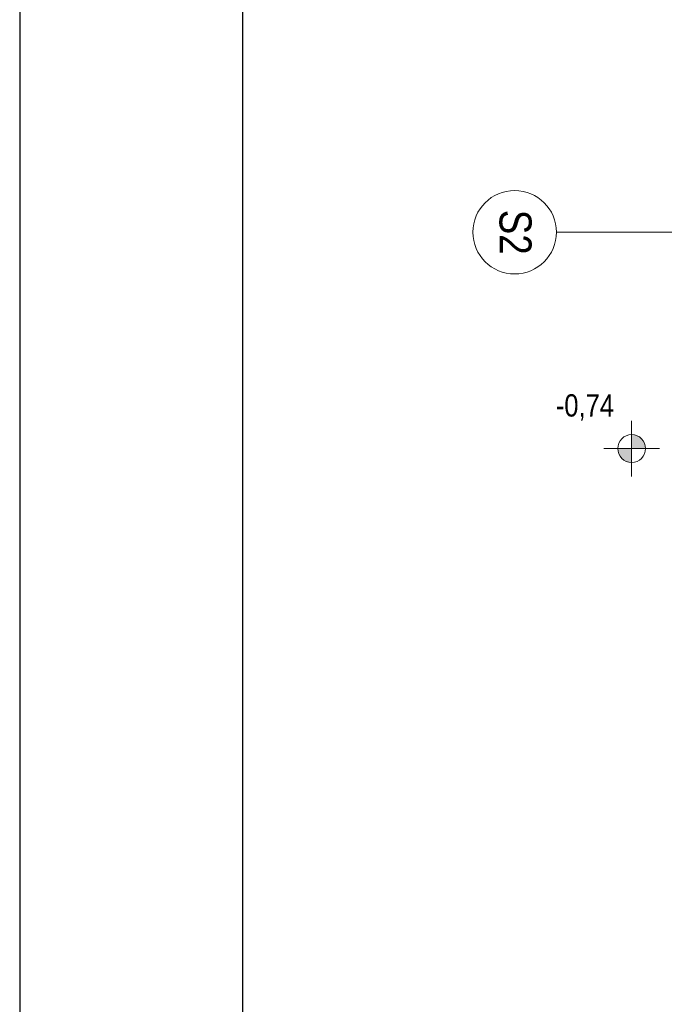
# Model space of a CAD drawing. Extents: x -558982 to 5119495, y -5290134 to 121759.
# Tile 217 of 256: x -444243 to -439612, y -25337 to -18261. Entities that reach past the tile are written whole.
import ezdxf

# ---------------------------------------------------------------- set-up
doc = ezdxf.new("R2010")
doc.units = 0
doc.header["$MEASUREMENT"] = 0
for name, color, linetype in [('$ IE TABELA', 7, 'Continuous'), ('Arch opisy', 252, 'Continuous'), ('INWENT RZĘDNE', 252, 'Continuous')]:
    doc.layers.add(name, color=color, linetype=linetype)
for name, color, linetype, lineweight in [('Arch opisy_Nr_Pióra__1', 252, 'Continuous', 25), ('Arch opisy_Nr_Pióra__21', 252, 'Continuous', 9), ('INWENT RZĘDNE_Nr_Pióra__21', 252, 'Continuous', 9)]:
    doc.layers.add(name, color=color, linetype=linetype, lineweight=lineweight)
doc.styles.add('GENERATED_STYLE_2', font='ARIALN.TTF')
doc.styles.add('GENERATED_STYLE_5', font='ARIALN.TTF')

# ---------------------------------------------------------------- blocks, each defined once
blk = doc.blocks.new('Koty wysokościowe_15', base_point=(-430804, 22170.6))
at = {"layer": 'INWENT RZĘDNE_Nr_Pióra__21', "linetype": 'Continuous'}
for points in [[(-430804, 22170.6), (-430704, 22170.6), (-430711.6, 22208.9), (-430733.3, 22241.3), (-430765.7, 22263), (-430804, 22270.6)], [(-430804, 22170.6), (-430904, 22170.6), (-430896.4, 22132.3), (-430874.7, 22099.9), (-430842.3, 22078.2), (-430804, 22070.6)]]:
    blk.add_hatch(color=256, dxfattribs=at).paths.add_polyline_path(points, flags=0)
for p, q in [((-430804, 21970.6), (-430804, 22370.6)), ((-431004, 22170.6), (-430604, 22170.6))]:
    blk.add_line(p, q, dxfattribs=at)
blk.add_circle((-430804, 22170.6), 100, dxfattribs=at)
at = {"layer": 'INWENT RZĘDNE_Nr_Pióra__21', "insert": (-431348.8, 22370.6), "char_height": 160, "attachment_point": 7, "style": 'GENERATED_STYLE_2'}
blk.add_mtext('{-0,74}', dxfattribs=at)
blk = doc.blocks.new('Linia_62', base_point=(-430484.9, 23725.1))
at = {"layer": 'Arch opisy_Nr_Pióra__21', "linetype": 'Continuous'}
blk.add_line((-430484.9, 23725.1), (-431344.7, 23725.1), dxfattribs=at)
blk.add_circle((-431644.7, 23725.1), 300, dxfattribs=at)
blk = doc.blocks.new('a3eee')
at = {"layer": '$ IE TABELA'}
for p, q in [((19730.76, 4176.8), (19730.76, 1206.8)), ((19890.76, 4096.8), (19890.76, 1286.8))]:
    blk.add_line(p, q, dxfattribs=at)

msp = doc.modelspace()

# ---------------------------------------------------------------- block references
at = {"layer": '$ IE TABELA', "transparency": 33554687, "xscale": 10, "yscale": 10, "zscale": 10}
msp.add_blockref('a3eee', (-641551, -41549.1), dxfattribs=at)
at = {"layer": 'Arch opisy', "linetype": 'Continuous'}
msp.add_blockref('Linia_62', (-439527.5, -19788.1), dxfattribs=at)
at = {"layer": 'INWENT RZĘDNE'}
msp.add_blockref('Koty wysokościowe_15', (-439846.6, -21342.6), dxfattribs=at)

# ---------------------------------------------------------------- texts
at = {"layer": 'Arch opisy_Nr_Pióra__1', "linetype": 'Continuous', "insert": (-440565.9, -19788.1), "char_height": 230, "attachment_point": 2, "rotation": 270, "style": 'GENERATED_STYLE_5'}
msp.add_mtext('{S2}', dxfattribs=at)

doc.saveas('drawing.dxf')
